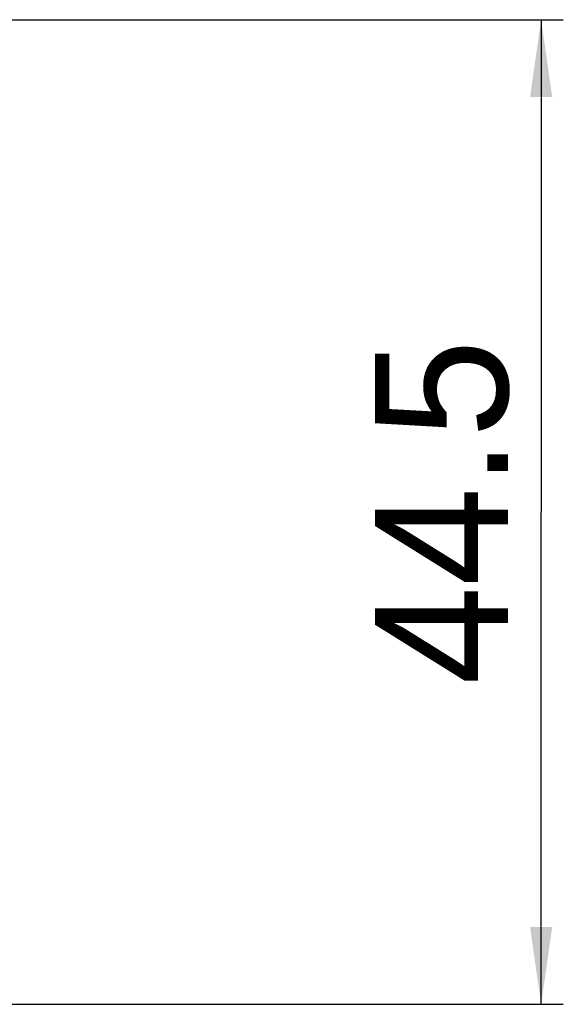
# Model space of a CAD drawing. Header units: millimetres. Extents: x 0 to 594, y 0 to 420.
# Tile 15 of 44: x 143 to 167, y 203 to 248. Entities that reach past the tile are written whole.
import ezdxf

# ---------------------------------------------------------------- set-up
doc = ezdxf.new("R2010")
doc.units = ezdxf.units.MM
doc.header["$LTSCALE"] = 32.67
doc.layers.get('0').update_dxf_attribs({"linetype": 'CONTINUOUS'})
doc.styles.add('TEXTSTYLE_5', font='trium.ttf')
doc.dimstyles.new('DIMSTYLE_3', dxfattribs={"dimtxt": 6, "dimasz": 3.5, "dimexe": 1, "dimexo": 0.5, "dimgap": 1.5, "dimtad": 1, "dimdec": 1, "dimdsep": 46, "dimtxsty": 'TEXTSTYLE_5', "dimblk": '_FILLED', "dimblk1": '_FILLED', "dimblk2": '_FILLED', "dimcen": 0.09, "dimadec": 4, "dimazin": 2, "dimtp": 0.15, "dimtm": 0.15, "dimtfac": 1, "dimtdec": 1, "dimtofl": 0, "dimtmove": 0, "dimatfit": 3, "dimldrblk": '_FILLED', "dimfxl": 1, "dimtolj": 1, "dimarcsym": 0})

# ---------------------------------------------------------------- blocks, each defined once
blk = doc.blocks.new('_FILLED')
at = {"color": 0, "linetype": 'BYBLOCK'}
blk.add_solid([(0, 0), (-1, 0.143), (-1, -0.143)], dxfattribs=at)
blk = doc.blocks.new('*D9')
at = {"color": 2, "linetype": 'CONTINUOUS'}
for p, q in [((132.163, 247.667), (167.321, 247.667)), ((166.321, 247.667), (166.321, 225.417)), ((166.321, 203.167), (166.321, 225.417)), ((132.163, 203.167), (167.321, 203.167))]:
    blk.add_line(p, q, dxfattribs=at)
at = {"color": 2, "linetype": 'CONTINUOUS', "xscale": 3.5, "yscale": 3.5, "zscale": 3.5}
for p, rotation in [((166.321, 247.667), 90), ((166.321, 203.167), 270)]:
    blk.add_blockref('_FILLED', p, dxfattribs=dict(at, rotation=rotation))
at = {"color": 2, "linetype": 'CONTINUOUS', "insert": (158.821, 225.417), "char_height": 6, "width": 16.26667, "attachment_point": 2, "rotation": 90, "line_spacing_factor": 0.9, "style": 'TEXTSTYLE_5'}
blk.add_mtext('44.5', dxfattribs=at)

msp = doc.modelspace()

# ---------------------------------------------------------------- dimensions: what is measured, and where the dimension line sits
at = {"color": 2, "linetype": 'CONTINUOUS'}
dim = msp.add_linear_dim(base=(166.32096, 203.16713), p1=(131.66345, 247.66713), p2=(131.66345, 203.16713), angle=270, dimstyle='DIMSTYLE_3', dxfattribs=at)
dim.commit()
dim.dimension.update_dxf_attribs({"geometry": '*D9', "text_midpoint": (166.32096, 225.38949), "dimtype": 160})

doc.saveas('drawing.dxf')
